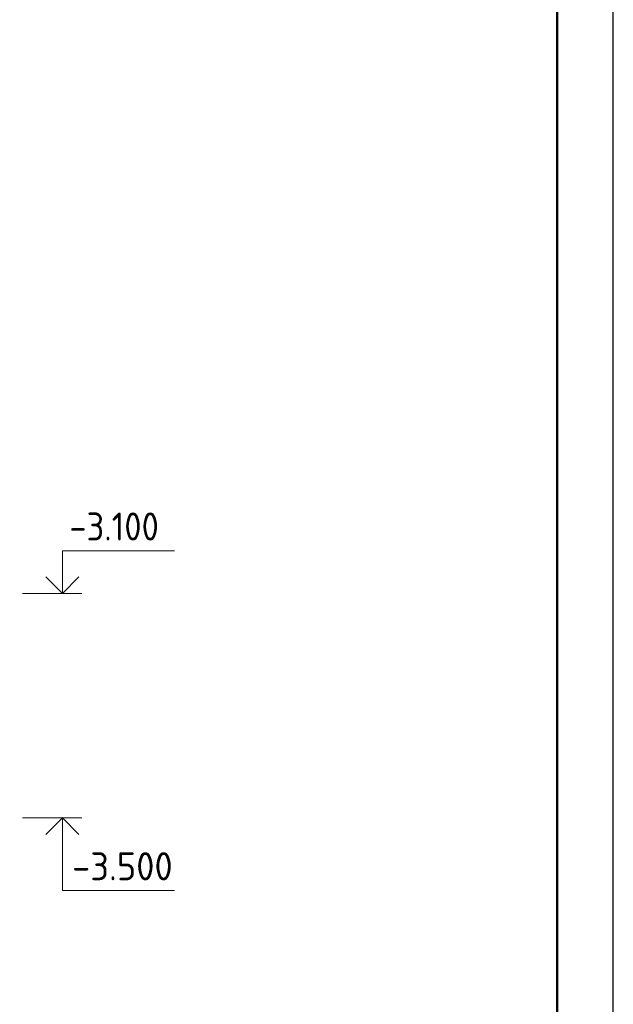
# Model space of a CAD drawing. Header units: millimetres. Extents: x 0 to 42000, y 0 to 29700.
# Tile 14 of 18: x 36703 to 42000, y 7639 to 16419. Entities that reach past the tile are written whole.
import ezdxf

# ---------------------------------------------------------------- set-up
doc = ezdxf.new("R2010")
doc.units = ezdxf.units.MM
doc.layers.add('Standard', color=7, linetype='Continuous', lineweight=25)
doc.styles.add('ISOCPEUR', font='txt')

msp = doc.modelspace()

# ---------------------------------------------------------------- linework, layer by layer
at = {"layer": 'Standard', "color": 7, "linetype": 'Continuous', "lineweight": 13, "transparency": 33554687}
for p, q in [((36728, 11303.2), (37258, 11303.2)), ((36728, 9303.2), (37258, 9303.2))]:
    msp.add_line(p, q, dxfattribs=at)
at = {"layer": 'Standard', "color": 7, "linetype": 'Continuous', "lineweight": 25, "transparency": 33554687}
msp.add_lwpolyline([(0, 0), (42000, 0), (42000, 29700), (0, 29700), (0, 0)], close=True, dxfattribs=at)
at = {"layer": 'Standard', "color": 7, "linetype": 'Continuous', "lineweight": 50, "transparency": 33554687}
msp.add_lwpolyline([(2000, 29200), (41500, 29200), (41500, 500), (2000, 500), (2000, 29200)], close=True, dxfattribs=at)
at = {"layer": 'Standard', "color": 7, "linetype": 'Continuous', "lineweight": 13, "transparency": 33554687}
for points in [[(41500, 29200), (23000, 29200), (23000, 6000), (41500, 6000), (41500, 29200)], [(37083.7, 11303.2), (37083.7, 11683.2), (38083.7, 11683.2)], [(37083.7, 9303.2), (37083.7, 8653.2), (38083.7, 8653.2)]]:
    msp.add_lwpolyline(points, dxfattribs=at)
at = {"layer": 'Standard', "color": 7, "linetype": 'Continuous', "lineweight": 35, "transparency": 33554687}
for points in [[(36935.2, 11451.7), (37083.7, 11303.2), (37232.2, 11451.7)], [(36935.2, 9154.7), (37083.7, 9303.2), (37232.2, 9154.7)]]:
    msp.add_lwpolyline(points, dxfattribs=at)

# ---------------------------------------------------------------- texts
at = {"layer": 'Standard', "color": 7, "linetype": 'Continuous', "lineweight": 25, "transparency": 33554687, "char_height": 250, "attachment_point": 7, "style": 'ISOCPEUR'}
for s, insert, width in [('\\W0.90;-3.100', (37146.2, 11774.9), 1011.772), ('\\W0.95;-3.500', (37171.2, 8744.9), 1067.857)]:
    msp.add_mtext(s, dxfattribs=dict(at, insert=insert, width=width))

doc.saveas('drawing.dxf')
